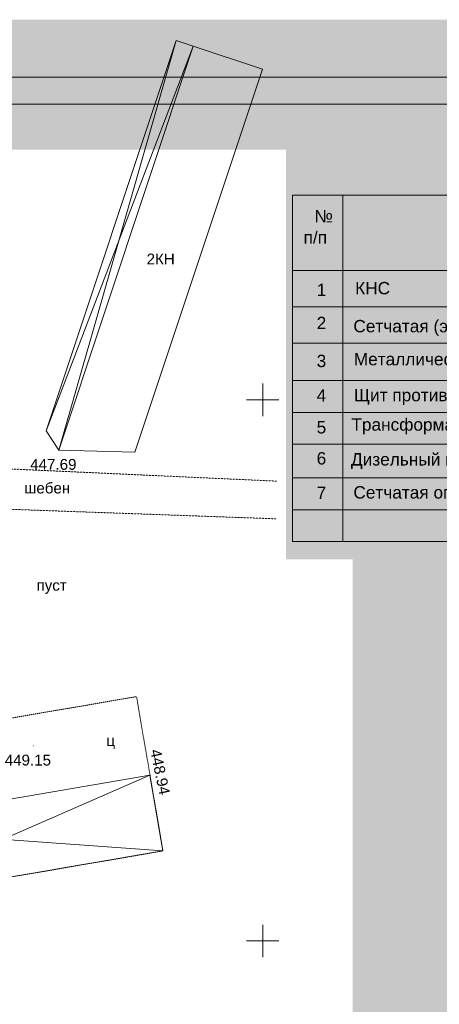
# Model space of a CAD drawing. Header units: millimetres. Extents: x 918404 to 1362154, y 4120617 to 4364104.
# Tile 60 of 256: x 1007075 to 1014830, y 4137056 to 4155250. Entities that reach past the tile are written whole.
import ezdxf

# ---------------------------------------------------------------- set-up
doc = ezdxf.new("R2010")
doc.units = ezdxf.units.MM
doc.header["$MEASUREMENT"] = 0
doc.linetypes.add('Д_ТРОТ_ТРУБА', pattern=[1.5, 0.75, -0.75])
for name, color, linetype, lineweight in [('(001) Сетка_Ном._пера__132', 132, 'Continuous', 18), ('(007) Здания_Ном._пера__7', 7, 'Continuous', 18), ('(008) Скульптуры_Ном._пера__7', 7, 'Continuous', 18), ('(025) Дорога_Ном._пера__7', 7, 'Continuous', 18), ('0_Ном._пера__174', 174, 'Continuous', 18), ('0_Ном._пера__255', 255, 'Continuous', 18), ('0_Ном._пера__5', 5, 'Continuous', 18), ('0_Ном._пера__7', 7, 'Continuous', 18), ('ВЫСОТА_Ном._пера__7', 7, 'Continuous', 18), ('Текст_Ном._пера__5', 5, 'Continuous', 18), ('ТОЧКИ_Ном._пера__5', 5, 'Continuous', 18)]:
    doc.layers.add(name, color=color, linetype=linetype, lineweight=lineweight)
doc.styles.add('СГЕНЕРИР_СТИЛЬ_1', font='arial.ttf')

msp = doc.modelspace()

# ---------------------------------------------------------------- hatches: boundary and pattern name
at = {"layer": '0_Ном._пера__255', "linetype": 'Continuous'}
h = msp.add_hatch(color=256, dxfattribs=at)
h.paths.add_polyline_path([(984008.6, 4155250.1), (984008.6, 4124243.8), (1027388.1, 4124243.8), (1027388.1, 4155250.1)])
h.paths.add_polyline_path([(988092.7, 4125406.1), (988092.7, 4152850.3), (1011993.6, 4152850.3), (1011993.6, 4145280.9), (1013230.7, 4145280.9), (1013230.7, 4131414.5), (1006775.5, 4131414.5), (1006775.5, 4125406.1)], flags=0)

# ---------------------------------------------------------------- linework, layer by layer
at = {"layer": '(001) Сетка_Ном._пера__132', "linetype": 'Continuous'}
for p, q in [((1011565.9, 4148526.6), (1011565.9, 4147926.6)), ((1011265.9, 4148226.6), (1011865.9, 4148226.6)), ((1011565.9, 4138526.6), (1011565.9, 4137926.6)), ((1011265.9, 4138226.6), (1011865.9, 4138226.6))]:
    msp.add_line(p, q, dxfattribs=at)
at = {"layer": '0_Ном._пера__174', "linetype": 'Continuous', "flags": 128}
for points in [[(984699.3, 4124906.1), (984699.3, 4154186.1), (1026699.3, 4154186.1), (1026699.3, 4124906.1)], [(986699.3, 4153686.1), (1026199.3, 4153686.1), (1026199.3, 4125406.1), (986699.3, 4125406.1)]]:
    msp.add_lwpolyline(points, close=True, dxfattribs=at)
at = {"layer": '0_Ном._пера__5', "linetype": 'Continuous'}
for p, q in [((1012118.6, 4152006.5), (1026184.6, 4152006.5)), ((1012118.6, 4152006.5), (1012118.6, 4145607.5)), ((1013044, 4152006.5), (1013044, 4145607.5)), ((1012118.6, 4150616.9), (1026185.6, 4150616.9)), ((1012118.6, 4150616.9), (1026185.6, 4150616.9)), ((1012118.6, 4149946.5), (1026185.6, 4149946.5)), ((1012118.6, 4149273.5), (1026185.6, 4149273.5)), ((1012118.6, 4148582.2), (1026184.4, 4148582.2)), ((1012118.6, 4147992.8), (1026184.5, 4147992.8)), ((1012118.6, 4147407.7), (1026182.6, 4147407.7)), ((1012118.6, 4146782), (1026184.4, 4146782)), ((1012118.6, 4146192.6), (1026184.5, 4146192.6)), ((1012118.6, 4145607.5), (1026182.6, 4145607.5))]:
    msp.add_line(p, q, dxfattribs=at)
at = {"layer": '0_Ном._пера__7', "linetype": 'Continuous', "flags": 128}
for points in [[(1010281.6, 4154759.7), (1007798, 4147295.1), (1007566, 4147655.4), (1009964.7, 4154865.1)], [(1007798, 4147295.1), (1010281.6, 4154759.7), (1011559.8, 4154334.4), (1009205.5, 4147258.1)], [(1009483, 4141288), (1003806.7, 4140315.9), (1004046.2, 4138917.6), (1009722.5, 4139889.8)]]:
    msp.add_lwpolyline(points, close=True, dxfattribs=at)
for points in [[(1007566, 4147655.4), (1010281.6, 4154759.7), (1009964.7, 4154865.1), (1007798, 4147295.1)], [(1009483, 4141288), (1004046.2, 4138917.6)], [(1003806.7, 4140315.9), (1009722.5, 4139889.8)]]:
    msp.add_lwpolyline(points, dxfattribs=at)
at = {"layer": '0_Ном._пера__7', "linetype": 'Д_ТРОТ_ТРУБА', "flags": 128}
for points in [[(1011817.9, 4146723.2), (1006067.7, 4146986.8), (1004932.8, 4147076.7), (1004651.5, 4147135.9), (1004444.5, 4147231.6), (1004294.8, 4147360.1), (1004213, 4147465.8)], [(1003568.5, 4145946.3), (1003790.3, 4146091.8), (1004065.5, 4146185.6), (1004386.9, 4146236.9), (1005232.4, 4146262.6), (1011817.9, 4146027)]]:
    msp.add_lwpolyline(points, dxfattribs=at)
msp.add_lwpolyline([(1003231.2, 4141713.2), (1009234.1, 4142741.3), (1009722.5, 4139889.8), (1003719.6, 4138861.7)], close=True, dxfattribs=at)
at = {"layer": 'ТОЧКИ_Ном._пера__5', "linetype": 'Continuous'}
for p, q in [((1007798, 4147295.1), (1007808, 4147295.1)), ((1007327.4, 4141830.9), (1007337.4, 4141830.9)), ((1009483, 4141288), (1009493, 4141288))]:
    msp.add_line(p, q, dxfattribs=at)

# ---------------------------------------------------------------- texts
at = {"layer": '(007) Здания_Ном._пера__7', "linetype": 'Continuous', "insert": (1009420.6, 4150728.1), "char_height": 200, "attachment_point": 7, "style": 'СГЕНЕРИР_СТИЛЬ_1'}
msp.add_mtext('{2КН}', dxfattribs=at)
at = {"layer": '(008) Скульптуры_Ном._пера__7', "linetype": 'Continuous', "insert": (1007385.5, 4144639.5), "char_height": 200, "attachment_point": 7, "style": 'СГЕНЕРИР_СТИЛЬ_1'}
msp.add_mtext('{пуст}', dxfattribs=at)
at = {"layer": '(025) Дорога_Ном._пера__7', "linetype": 'Continuous', "char_height": 200, "attachment_point": 7, "style": 'СГЕНЕРИР_СТИЛЬ_1'}
for s, insert in [('{шебен}', (1007159.2, 4146493.3)), ('{ц}', (1008678, 4141771.2))]:
    msp.add_mtext(s, dxfattribs=dict(at, insert=insert))
at = {"layer": 'ВЫСОТА_Ном._пера__7', "linetype": 'Continuous', "char_height": 200, "attachment_point": 4, "style": 'СГЕНЕРИР_СТИЛЬ_1'}
for s, insert in [('{447.69}', (1007269.5, 4147031.4)), ('{449.15}', (1006798.9, 4141567.1))]:
    msp.add_mtext(s, dxfattribs=dict(at, insert=insert))
at = {"layer": 'ВЫСОТА_Ном._пера__7', "linetype": 'Continuous', "insert": (1009580.9, 4141767.1), "char_height": 200, "attachment_point": 4, "rotation": 281.8666, "style": 'СГЕНЕРИР_СТИЛЬ_1'}
msp.add_mtext('{448.94}', dxfattribs=at)
at = {"layer": 'Текст_Ном._пера__5', "linetype": 'Continuous', "attachment_point": 7, "style": 'СГЕНЕРИР_СТИЛЬ_1'}
for s, insert, char_height in [('{ №}', (1012434.8, 4151503.4), 228.1), ('{п/п}', (1012321.8, 4151109.3), 228.1), ('{КНС}', (1013274.1, 4150172.5), 228.1), ('{1}', (1012563, 4150143.3), 228.1), ('{2}', (1012563, 4149531.7), 228.1), ('{Сетчатая (эвро) ограждение   h=2,0м   L=3,0м }', (1013241.4, 4149404.8), 228.096), ('{3}', (1012563, 4148827.8), 228.1), ('{Металлические сетчатой ворота}', (1013249.1, 4148794.5), 228.096), ('{4}', (1012563, 4148192.7), 228.1), ('{Щит противопожарного инвентаря }', (1013250.5, 4148130.6), 228.096), ('{5}', (1012563, 4147601.6), 228.1), ('{Трансформаторная подстанция КТПС   /   ква}', (1013204.6, 4147586.8), 228.096), ('{6}', (1012563, 4147027.7), 228.1), ('{Дизельный генератор}', (1013197.3, 4146943.3), 228.096), ('{7}', (1012563, 4146395.2), 228.1), ('{Сетчатая ограждение   h=2,0м   L=3,0м }', (1013241.4, 4146333.1), 228.096)]:
    msp.add_mtext(s, dxfattribs=dict(at, insert=insert, char_height=char_height))

doc.saveas('drawing.dxf')
